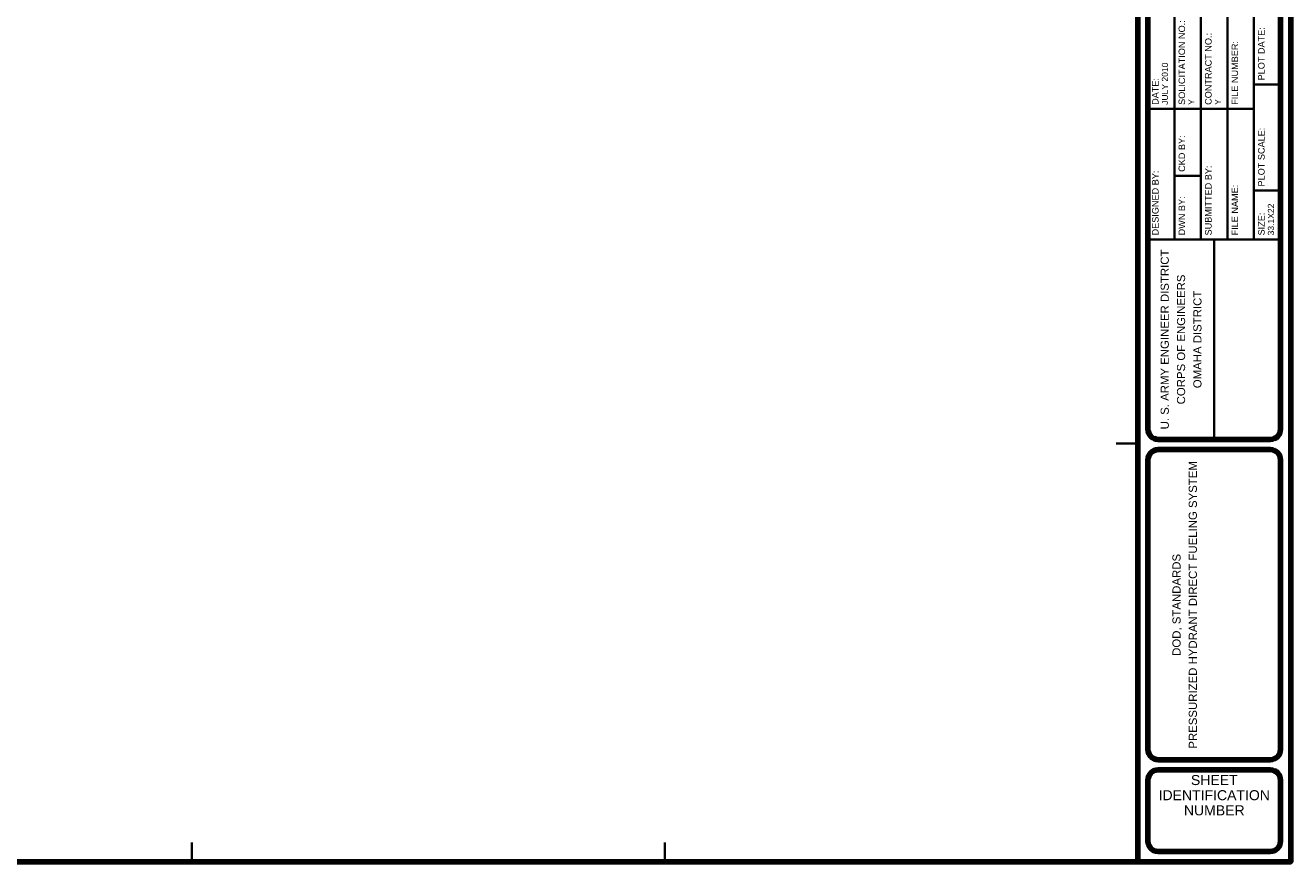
# Model space of a CAD drawing. Extents: x 1.3 to 32.4, y 0.7 to 21.2.
# Tile 2 of 4: x 16.8 to 32.4, y 0.8 to 11. Entities that reach past the tile are written whole.
import ezdxf
from ezdxf.enums import TextEntityAlignment as Align

# ---------------------------------------------------------------- set-up
doc = ezdxf.new("R2010")
doc.units = 0
doc.header["$MEASUREMENT"] = 0
doc.linetypes.add('DGN Style 3', pattern=[0.452506, 0.323219, -0.129288])
doc.layers.add('G-ANNO-NPLT', color=134, linetype='Continuous', lineweight=18, plot=False)
doc.layers.add('G-ANNO-TEXT', color=7, linetype='Continuous', lineweight=18)
doc.layers.add('G-ANNO-TTBL', color=7, linetype='Continuous', lineweight=18)
doc.layers.get('G-ANNO-NPLT').off()
doc.styles.add('Style-Arial', font='ARIAL.TTF')
doc.styles.add('Style-WORKING', font='ARIAL.TTF')

# ---------------------------------------------------------------- blocks, each defined once
blk = doc.blocks.new('coeSheet')
at = {"layer": 'G-ANNO-TEXT', "color": 1, "linetype": 'Continuous', "lineweight": 25, "style": 'Style-WORKING'}
for tag in ['submitted_by_name', 'designed_by_name', 'checked_by', 'issue_date', 'sheet_size', 'drawn_by', 'file_num']:
    blk.add_attdef(tag, text='', height=0.075, rotation=90, dxfattribs=at).set_placement((0, 0), align=Align.TOP_LEFT)
at = {"layer": 'G-ANNO-TEXT', "color": 1, "linetype": 'Continuous', "lineweight": 25, "style": 'Style-WORKING', "flags": 2}
for tag in ['plot_short_design', 'plot_username', 'plot_sytime', 'plot_design', 'plot_scale']:
    blk.add_attdef(tag, text='', height=0.075, rotation=90, dxfattribs=at).set_placement((0, 0), align=Align.TOP_LEFT)
at = {"layer": 'G-ANNO-TEXT', "color": 6, "linetype": 'Continuous', "lineweight": 35, "style": 'Style-Arial'}
for tag in ['sheet_title_2', 'sheet_title_3', 'sheet_title_1']:
    blk.add_attdef(tag, text='', height=0.12, rotation=90, dxfattribs=at).set_placement((0, 0), align=Align.TOP_CENTER)
at = {"layer": 'G-ANNO-TEXT', "color": 1, "linetype": 'Continuous', "lineweight": 25, "style": 'Style-WORKING'}
for tag in ['01_desc', '02_desc', '03_desc', '04_desc', '05_desc', '06_desc', '07_desc', '08_desc', '09_desc', '10_desc', '11_desc', '12_desc', '13_desc', '14_desc']:
    blk.add_attdef(tag, text='', height=0.075, rotation=90, dxfattribs=at).set_placement((0, 0), align=Align.MIDDLE_LEFT)
for tag in ['01_mark', '02_mark', '03_mark', '04_mark', '05_mark', '06_mark', '07_mark', '08_mark', '09_mark', '10_mark', '11_mark', '12_mark', '13_mark', '14_mark', '01_date', '02_date', '03_date', '04_date', '05_date', '06_date', '07_date', '08_date', '09_date', '10_date', '11_date', '12_date', '13_date', '14_date', '01_appr', '02_appr', '03_appr', '04_appr', '05_appr', '06_appr', '07_appr', '08_appr', '09_appr', '10_appr', '12_appr', '13_appr', '11_appr', '14_appr']:
    blk.add_attdef(tag, text='', height=0.075, rotation=90, dxfattribs=at).set_placement((0, 0), align=Align.MIDDLE_CENTER)
at = {"layer": 'G-ANNO-TEXT', "linetype": 'Continuous', "lineweight": 50, "style": 'Style-Arial'}
blk.add_attdef('sheet_id', text='', height=0.25, rotation=0, dxfattribs=at).set_placement((0, 0), align=Align.MIDDLE_CENTER)
blk = doc.blocks.new('coeBorder')
at = {"layer": 'G-ANNO-TTBL', "color": 4, "linetype": 'Continuous', "lineweight": 35}
for p, q in [((29.45, 7.625), (29.45, 10.825)), ((29.775, 7.625), (29.775, 10.825)), ((30.1, 7.625), (30.1, 10.825)), ((30.425, 7.625), (30.425, 10.825)), ((30.75, 9.525), (30.425, 9.525)), ((29.451, 9.225), (29.125, 9.225)), ((29.776, 9.225), (29.45, 9.225)), ((30.1, 9.225), (29.775, 9.225)), ((30.425, 9.225), (30.1, 9.225)), ((29.45, 8.404), (29.776, 8.404)), ((30.75, 8.225), (30.425, 8.225)), ((29.125, 7.625), (30.75, 7.625)), ((29.938, 5.175), (29.938, 7.625)), ((29, 5.125), (28.736, 5.125)), ((17.4, 0), (17.4, 0.236)), ((23.2, 0), (23.2, 0.236))]:
    blk.add_line(p, q, dxfattribs=at)
at = {"layer": 'G-ANNO-TTBL', "color": 7, "linetype": 'Continuous', "lineweight": 100}
blk.add_line((29.125, 5.3), (29.125, 10.7), dxfattribs=at)
at = {"layer": 'G-ANNO-TTBL', "color": 7, "linetype": 'Continuous', "lineweight": 100, "flags": 128}
for points in [[(30.75, 5.3), (30.75, 10.7)], [(30.625, 5.175), (29.25, 5.175)], [(29.25, 5.05), (30.625, 5.05)], [(29.125, 4.925), (29.125, 1.375)], [(30.75, 1.375), (30.75, 4.925)], [(29.25, 1.25), (30.625, 1.25)], [(29.25, 1.125), (30.625, 1.125)], [(29.125, 0.25), (29.125, 1)], [(30.75, 1), (30.75, 0.25)], [(30.625, 0.125), (29.25, 0.125)]]:
    blk.add_lwpolyline(points, dxfattribs=at)
at = {"layer": 'G-ANNO-TTBL', "color": 7, "linetype": 'Continuous', "lineweight": 100}
for centre, start, end in [((29.25, 5.3), 180, 270), ((30.625, 5.3), 270, 0), ((29.25, 4.925), 90, 180), ((29.25, 1.375), 180, 270), ((30.625, 1.375), 270, 0), ((29.25, 1), 90, 180.0158), ((29.25, 0.25), 180.0158, 270), ((30.625, 0.25), 270, 0.0158)]:
    blk.add_arc(centre, 0.125, start, end, dxfattribs=at)
at = {"layer": 'G-ANNO-TTBL', "color": 7, "linetype": 'Continuous', "lineweight": 100, "extrusion": (0, 0, -1)}
for centre, end in [((-30.625, 4.925), 180), ((-30.625, 1), 179.9842)]:
    blk.add_arc(centre, 0.125, 90, end, dxfattribs=at)
at = {"layer": 'G-ANNO-TTBL', "color": 7, "linetype": 'Continuous', "lineweight": 100}
for points in [[(0, 20.5), (29, 20.5), (29, 0), (0, 0)], [(29, 0), (30.875, 0), (30.875, 20.5), (29, 20.5)]]:
    blk.add_3dface(points, dxfattribs=at)
at = {"layer": 'G-ANNO-TEXT', "color": 3, "linetype": 'Continuous', "lineweight": 18, "style": 'Style-Arial'}
for s, p in [('SOLICITATION NO.:', (29.5, 9.275)), ('PLOT DATE:', (30.475, 9.575)), ('CONTRACT NO.:', (29.825, 9.275)), ('FILE NUMBER:', (30.15, 9.275)), ('DATE:', (29.175, 9.275)), ('CKD BY:', (29.5, 8.454)), ('PLOT SCALE:', (30.475, 8.275)), ('DESIGNED BY:', (29.175, 7.675)), ('SUBMITTED BY:', (29.825, 7.675)), ('FILE NAME:', (30.15, 7.675)), ('DWN BY:', (29.5, 7.675)), ('SIZE:', (30.475, 7.675))]:
    blk.add_text(s, height=0.08, rotation=90, dxfattribs=at).set_placement(p, align=Align.TOP_LEFT)
at = {"layer": 'G-ANNO-TEXT', "color": 1, "linetype": 'Continuous', "lineweight": 25, "insert": (29.431, 6.4), "char_height": 0.1, "attachment_point": 5, "rotation": 90, "line_spacing_factor": 1.200002, "style": 'Style-Arial'}
blk.add_mtext('U. S. ARMY ENGINEER DISTRICT\\P\\ptz;CORPS OF ENGINEERS', dxfattribs=at)
at = {"layer": 'G-ANNO-TEXT', "color": 3, "linetype": 'Continuous', "lineweight": 25, "insert": (29.938, 0.814), "char_height": 0.12304, "attachment_point": 5, "line_spacing_factor": 0.904781, "style": 'Style-Arial'}
blk.add_mtext('SHEET\\P\\ptz;IDENTIFICATION\\P\\ptz;NUMBER', dxfattribs=at)
at = {"layer": 'G-ANNO-TTBL', "color": 1, "linetype": 'Continuous', "lineweight": 25}
for tag, height, style in [('solicitation_num', 0.075, 'Style-WORKING'), ('contract_num', 0.075, 'Style-WORKING'), ('set_id', 0.1, 'Style-Arial')]:
    blk.add_attdef(tag, text='', height=height, rotation=90, dxfattribs=dict(at, style=style)).set_placement((0, 0), align=Align.TOP_LEFT)
at = {"layer": 'G-ANNO-TTBL', "color": 1, "linetype": 'Continuous', "lineweight": 25, "style": 'Style-Arial', "width": 1.000003, "flags": 1}
for tag in ['national_vendor_id', 'phone', 'URL']:
    blk.add_attdef(tag, text='', height=0.1, rotation=90, dxfattribs=at).set_placement((0, 0), align=Align.MIDDLE_CENTER)
at = {"layer": 'G-ANNO-TTBL', "color": 1, "linetype": 'Continuous', "lineweight": 25, "style": 'Style-Arial', "width": 1.000003}
for tag in ['ae_firm_name', 'address_2', 'address_3', 'address_1', 'city_state']:
    blk.add_attdef(tag, text='', height=0.1, rotation=90, dxfattribs=at).set_placement((0, 0), align=Align.MIDDLE_CENTER)
at = {"layer": 'G-ANNO-TTBL', "color": 1, "linetype": 'Continuous', "lineweight": 25, "style": 'Style-Arial'}
for tag in ['project_title_4', 'project_title_2', 'project_title_3', 'project_title_1']:
    blk.add_attdef(tag, text='', height=0.1, rotation=90, dxfattribs=at).set_placement((0, 0), align=Align.TOP_CENTER)
at = {"layer": 'G-ANNO-TTBL', "color": 7, "linetype": 'Continuous', "lineweight": 25, "style": 'Style-Arial'}
blk.add_attdef('district_name', text='', height=0.08, dxfattribs=at).set_placement((0, 0), align=Align.TOP_LEFT)

msp = doc.modelspace()

# ---------------------------------------------------------------- block references
at = {"layer": 'G-ANNO-NPLT', "color": 7, "linetype": 'DGN Style 3', "lineweight": 18}
ref = msp.add_blockref('coeSheet', (1.475, 0.75), dxfattribs=at)
ref.add_attrib('plot_username', 'auto_username', dxfattribs={"layer": 'G-ANNO-TEXT', "color": 1, "linetype": 'Continuous', "lineweight": 25, "height": 0.075, "rotation": 90, "style": 'Style-WORKING'}).set_placement((1.325, 2.15), align=Align.TOP_LEFT)
ref.add_attrib('plot_design', 'auto_design', dxfattribs={"layer": 'G-ANNO-TEXT', "color": 1, "linetype": 'Continuous', "lineweight": 25, "height": 0.075, "rotation": 90, "style": 'Style-WORKING'}).set_placement((1.325, 3.35), align=Align.TOP_LEFT)
ref.add_attrib('sheet_size', '33.1X22', dxfattribs={"layer": 'G-ANNO-TEXT', "color": 1, "linetype": 'Continuous', "lineweight": 25, "height": 0.075, "rotation": 90, "style": 'Style-WORKING'}).set_placement((32.07, 8.425), align=Align.TOP_LEFT)
ref.add_attrib('issue_date', 'JULY 2010', dxfattribs={"layer": 'G-ANNO-TEXT', "color": 1, "linetype": 'Continuous', "lineweight": 25, "height": 0.075, "rotation": 90, "style": 'Style-WORKING'}).set_placement((30.77, 10.025), align=Align.TOP_LEFT)
at = {"layer": 'G-ANNO-TTBL', "color": 4, "linetype": 'Continuous', "lineweight": 35}
ref = msp.add_blockref('coeBorder', (1.475, 0.75), dxfattribs=at)
ref.add_attrib('city_state', 'OMAHA DISTRICT', dxfattribs={"color": 1, "linetype": 'Continuous', "lineweight": 25, "height": 0.1, "rotation": 90, "style": 'Style-Arial', "width": 1.000003}).set_placement((31.206, 7.15), align=Align.MIDDLE_CENTER)
ref.add_attrib('contract_num', 'Y', dxfattribs={"color": 1, "linetype": 'Continuous', "lineweight": 25, "height": 0.075, "rotation": 90, "style": 'Style-WORKING'}).set_placement((31.42, 10.025), align=Align.TOP_LEFT)
ref.add_attrib('solicitation_num', 'Y', dxfattribs={"color": 1, "linetype": 'Continuous', "lineweight": 25, "height": 0.075, "rotation": 90, "style": 'Style-WORKING'}).set_placement((31.095, 10.025), align=Align.TOP_LEFT)
ref.add_attrib('project_title_2', 'DOD, STANDARDS', dxfattribs={"color": 1, "linetype": 'Continuous', "lineweight": 25, "height": 0.1, "rotation": 90, "style": 'Style-Arial'}).set_placement((30.9, 3.897), align=Align.TOP_CENTER)
ref.add_attrib('project_title_3', 'PRESSURIZED HYDRANT DIRECT FUELING SYSTEM', dxfattribs={"color": 1, "linetype": 'Continuous', "lineweight": 25, "height": 0.1, "rotation": 90, "style": 'Style-Arial'}).set_placement((31.1, 3.897), align=Align.TOP_CENTER)

doc.saveas('drawing.dxf')
